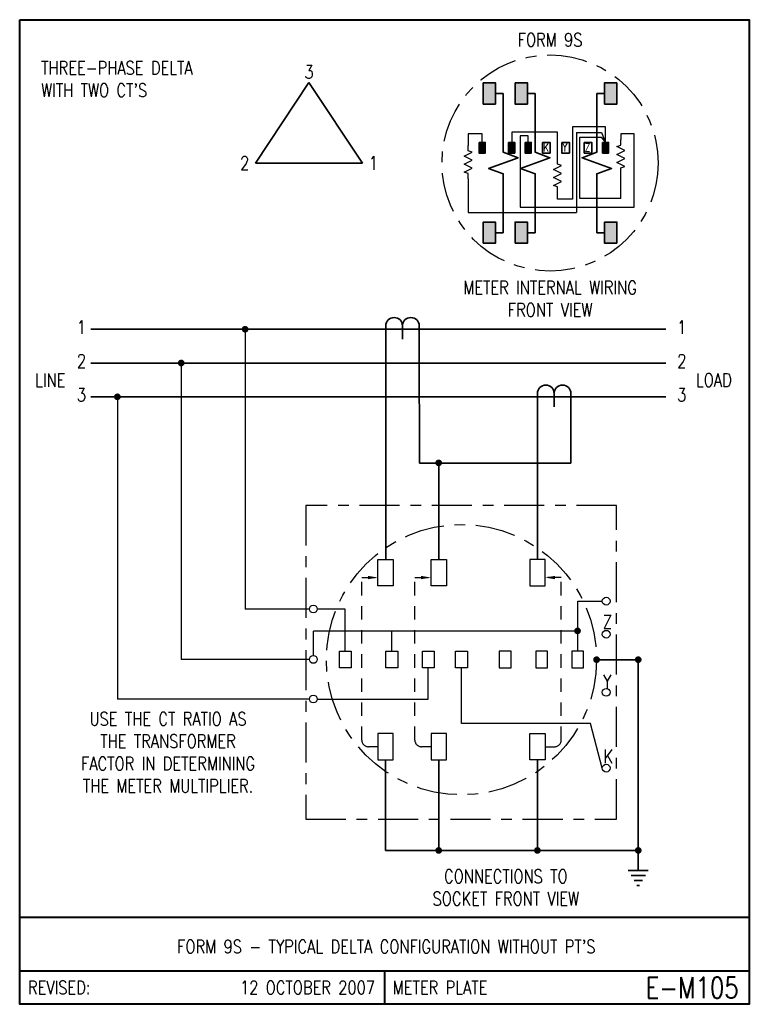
# Model space of a CAD drawing. Header units: inches. Extents: x 0 to 6.81, y 0 to 9.19.
import ezdxf
from ezdxf.enums import TextEntityAlignment as Align

# ---------------------------------------------------------------- set-up
doc = ezdxf.new("R2010")
doc.units = ezdxf.units.IN
doc.header["$LTSCALE"] = 0.5
doc.header["$MEASUREMENT"] = 0
doc.linetypes.add('CENTER2', pattern=[1.125, 0.75, -0.125, 0.125, -0.125])
doc.linetypes.add('HIDDEN', pattern=[0.375, 0.25, -0.125])
for name, color, linetype, lineweight in [('E-DETL-1LINE', 4, 'Continuous', 35), ('E-DETL-TEXT', 3, 'Continuous', 35), ('E-DETL-TTLB', 2, 'Continuous', 40), ('E-DETL-TTLB-TEXT', 5, 'Continuous', 50)]:
    doc.layers.add(name, color=color, linetype=linetype, lineweight=lineweight)
doc.layers.add('E-DETL-FINE', color=8, linetype='Continuous')
doc.styles.add('ROMANS', font='romans.shx', dxfattribs={"height": 0.046875})
doc.styles.get("Standard").update_dxf_attribs({"font": 'romans.shx', "width": 0.8})

# ---------------------------------------------------------------- blocks, each defined once
blk = doc.blocks.new('E-004')
at = {"const_width": 0.03125}
blk.add_lwpolyline([(-0.015625, 0, 1), (0.015625, 0, 1)], format="xyb", close=True, dxfattribs=at)
blk = doc.blocks.new('PE001c')
for p, q in [((0, 0.21875), (0, -0.21875)), ((-0.03125, 0.15625), (0.03125, 0.15625)), ((-0.03125, 0), (0.09375, 0)), ((-0.03125, -0.15625), (0.03125, -0.15625))]:
    blk.add_line(p, q)
blk.add_lwpolyline([(-0.03125, 0.15625, 1), (-0.03125, 0, 1), (-0.03125, -0.15625)], format="xyb")
blk = doc.blocks.new('PE008')
for p, q in [((0.1875, -0.0938), (0.1875, 0.0938)), ((0.1875, 0), (0, 0)), ((0.2344, -0.0667), (0.2344, 0.0667)), ((0.2812, -0.0396), (0.2812, 0.0396)), ((0.3281, -0.0126), (0.3281, 0.0126))]:
    blk.add_line(p, q)

msp = doc.modelspace()

# ---------------------------------------------------------------- hatches: boundary and pattern name
at = {"layer": 'E-DETL-1LINE'}
for points in [[(4.4405, 8.5988), (4.3262, 8.5988), (4.3262, 8.4008), (4.4405, 8.4008)], [(4.7385, 8.5988), (4.6241, 8.5988), (4.6241, 8.4008), (4.7385, 8.4008)], [(5.4595, 8.4008), (5.5738, 8.4008), (5.5738, 8.5988), (5.4595, 8.5988)], [(4.3447, 8.0422), (4.2876, 8.0422), (4.2876, 7.9432), (4.3447, 7.9432)], [(4.6208, 8.0422), (4.5636, 8.0422), (4.5636, 7.9432), (4.6208, 7.9432)], [(4.7741, 8.0422), (4.7169, 8.0422), (4.7169, 7.9432), (4.7741, 7.9432)], [(5.4967, 8.0422), (5.4396, 8.0422), (5.4396, 7.9432), (5.4967, 7.9432)], [(4.4405, 7.2992), (4.3262, 7.2992), (4.3262, 7.1012), (4.4405, 7.1012)], [(4.7385, 7.2992), (4.6241, 7.2992), (4.6241, 7.1012), (4.7385, 7.1012)], [(5.4595, 7.1012), (5.5738, 7.1012), (5.5738, 7.2992), (5.4595, 7.2992)]]:
    msp.add_hatch(color=256, dxfattribs=at).paths.add_polyline_path(points)

# ---------------------------------------------------------------- linework, layer by layer
for p, q in [((2.7, 8.6), (2.2, 7.85)), ((2.7, 8.6), (3.2, 7.85)), ((4.4405, 8.4998), (4.5136, 8.4998)), ((4.5136, 8.4998), (4.5136, 8.1411)), ((4.7385, 8.4998), (4.8116, 8.4998)), ((4.8116, 8.4998), (4.8116, 8.1411)), ((5.3864, 8.4998), (5.3864, 8.1411)), ((5.4595, 8.4998), (5.3864, 8.4998)), ((2.2, 7.85), (3.2, 7.85)), ((4.5136, 7.5589), (4.5136, 7.2992)), ((4.8116, 7.5589), (4.8116, 7.2992)), ((5.3864, 7.5589), (5.3864, 7.2992)), ((4.5136, 7.2002), (4.5136, 7.2992)), ((4.8116, 7.2002), (4.8116, 7.2992)), ((5.3864, 7.2002), (5.3864, 7.2992)), ((4.4405, 7.2002), (4.5136, 7.2002)), ((4.7385, 7.2002), (4.8116, 7.2002)), ((5.4595, 7.2002), (5.3864, 7.2002)), ((6.0293, 6.2993), (0.6637, 6.2993)), ((3.4161, 6.2681), (3.4161, 4.1518)), ((3.7286, 6.2681), (3.7286, 6.1553)), ((3.7322, 5.0485), (3.7286, 6.1553)), ((6.0293, 5.9839), (0.6637, 5.9839)), ((6.0293, 5.6685), (0.6637, 5.6685)), ((4.8317, 5.6373), (4.8317, 4.1518)), ((5.1442, 5.6373), (5.1442, 5.0507)), ((3.7322, 5.0507), (5.1442, 5.0507)), ((3.9105, 4.1518), (3.9105, 5.0522)), ((5.3844, 3.2158), (5.773, 3.2158)), ((5.773, 3.2158), (5.773, 1.436)), ((3.4151, 2.2798), (3.4151, 1.436)), ((3.9105, 2.2798), (3.9105, 1.436)), ((4.8317, 2.2798), (4.8317, 1.436)), ((5.773, 1.436), (3.4151, 1.436))]:
    msp.add_line(p, q, dxfattribs=at)
for points in [[(4.3262, 8.5988), (4.4405, 8.5988), (4.4405, 8.4008), (4.3262, 8.4008)], [(4.6241, 8.5988), (4.7385, 8.5988), (4.7385, 8.4008), (4.6241, 8.4008)], [(5.5738, 8.5988), (5.4595, 8.5988), (5.4595, 8.4008), (5.5738, 8.4008)], [(4.2876, 8.0422), (4.3447, 8.0422), (4.3447, 7.9432), (4.2876, 7.9432)], [(4.5636, 8.0422), (4.6208, 8.0422), (4.6208, 7.9432), (4.5636, 7.9432)], [(4.7169, 8.0422), (4.7741, 8.0422), (4.7741, 7.9432), (4.7169, 7.9432)], [(4.8792, 8.0422), (4.9499, 8.0422), (4.9499, 7.9432), (4.8792, 7.9432)], [(5.0597, 8.0422), (5.1303, 8.0422), (5.1303, 7.9432), (5.0597, 7.9432)], [(5.2687, 8.0422), (5.3393, 8.0422), (5.3393, 7.9432), (5.2687, 7.9432)], [(5.4396, 8.0422), (5.4967, 8.0422), (5.4967, 7.9432), (5.4396, 7.9432)], [(4.3262, 7.1012), (4.4405, 7.1012), (4.4405, 7.2992), (4.3262, 7.2992)], [(4.6241, 7.1012), (4.7385, 7.1012), (4.7385, 7.2992), (4.6241, 7.2992)], [(5.5738, 7.1012), (5.4595, 7.1012), (5.4595, 7.2992), (5.5738, 7.2992)]]:
    msp.add_lwpolyline(points, close=True, dxfattribs=at)
for points in [[(4.5136, 8.1411), (4.5136, 7.95), (4.651, 7.9), (4.3763, 7.8), (4.5136, 7.75), (4.5136, 7.5589)], [(4.8116, 8.1411), (4.8116, 7.95), (4.949, 7.9), (4.6742, 7.8), (4.8116, 7.75), (4.8116, 7.5589)], [(5.3864, 8.1411), (5.3864, 7.95), (5.249, 7.9), (5.5237, 7.8), (5.3864, 7.75), (5.3864, 7.5589)]]:
    msp.add_lwpolyline(points, dxfattribs=at)
at = {"layer": 'E-DETL-FINE'}
for p, q in [((5.4682, 8.187), (5.1609, 8.187)), ((5.1609, 8.187), (5.1609, 7.5133)), ((5.4682, 8.0422), (5.4682, 8.187)), ((4.3162, 8.1234), (4.1859, 8.1234)), ((4.1859, 8.1234), (4.1859, 8.0135)), ((4.3162, 8.0422), (4.3162, 8.1234)), ((5.0192, 8.1379), (4.5922, 8.1379)), ((4.5922, 8.1379), (4.5922, 8.0422)), ((4.7455, 8.1032), (4.672, 8.1032)), ((4.672, 8.1032), (4.672, 7.4381)), ((4.7455, 8.0422), (4.7455, 8.1032)), ((5.0192, 7.8894), (5.0192, 8.1379)), ((5.1957, 8.135), (5.1957, 7.3889)), ((5.1957, 8.135), (5.43, 8.135)), ((5.2275, 7.5191), (5.2275, 8.0916)), ((5.2275, 8.0916), (5.4271, 8.0916)), ((5.4271, 8.0916), (5.4682, 8.0422)), ((5.43, 8.135), (5.4682, 8.0422)), ((5.6118, 8.1234), (5.6118, 8.0681)), ((5.7338, 8.1234), (5.6118, 8.1234)), ((5.7338, 7.4381), (5.7338, 8.1234)), ((5.6118, 7.5191), (5.6118, 7.7556)), ((4.1859, 7.701), (4.1859, 7.3889)), ((5.0192, 7.5133), (5.0192, 7.5769)), ((5.1609, 7.5133), (5.0192, 7.5133)), ((5.6118, 7.5191), (5.2275, 7.5191)), ((4.1859, 7.3889), (5.1957, 7.3889)), ((4.672, 7.4381), (5.7338, 7.4381)), ((2.104, 6.2993), (2.104, 3.6886)), ((1.5078, 5.9839), (1.5078, 3.2182)), ((0.9117, 5.6685), (0.9117, 2.8485)), ((2.7044, 3.6886), (2.104, 3.6886)), ((3.0387, 3.6886), (2.777, 3.6886)), ((3.0387, 3.2956), (3.0387, 3.6886)), ((5.2081, 3.7616), (5.4377, 3.7616)), ((5.2081, 3.2956), (5.2081, 3.7616)), ((5.2081, 3.4808), (2.7407, 3.4808)), ((2.7407, 3.2545), (2.7407, 3.4808)), ((3.4734, 3.2956), (3.4734, 3.4808)), ((2.7044, 3.2182), (1.5078, 3.2182)), ((3.8132, 2.8485), (3.8132, 3.1409)), ((4.1234, 2.6194), (4.1234, 3.1409)), ((2.7044, 2.8485), (0.9117, 2.8485)), ((2.777, 2.8485), (3.8132, 2.8485)), ((5.3264, 2.6194), (4.1234, 2.6194)), ((5.4377, 2.2037), (5.3264, 2.6194))]:
    msp.add_line(p, q, dxfattribs=at)
at = {"layer": 'E-DETL-FINE', "linetype": 'HIDDEN'}
for p, q in [((3.1926, 2.4661), (3.1926, 3.9819)), ((3.1926, 3.9819), (3.3437, 3.9819)), ((3.688, 2.4661), (3.688, 3.9819)), ((3.688, 3.9819), (3.839, 3.9819)), ((5.0542, 3.9819), (4.9031, 3.9819)), ((5.0542, 2.4661), (5.0542, 3.9819)), ((3.3437, 2.4036), (3.2551, 2.4036)), ((3.839, 2.4036), (3.7505, 2.4036)), ((4.9031, 2.4036), (4.9917, 2.4036))]:
    msp.add_line(p, q, dxfattribs=at)
at = {"layer": 'E-DETL-FINE'}
for points in [[(4.1859, 7.701), (4.1859, 7.751), (4.1484, 7.7635), (4.2234, 7.801), (4.1484, 7.8385), (4.2234, 7.876), (4.1484, 7.9135), (4.2234, 7.951), (4.1859, 7.9635), (4.1859, 8.0135)], [(5.6118, 7.7556), (5.6118, 7.8056), (5.6493, 7.8181), (5.5743, 7.8556), (5.6493, 7.8931), (5.5743, 7.9306), (5.6493, 7.9681), (5.5743, 8.0056), (5.6118, 8.0181), (5.6118, 8.0681)], [(5.0192, 7.5769), (5.0192, 7.6269), (4.9817, 7.6394), (5.0567, 7.6769), (4.9817, 7.7144), (5.0567, 7.7519), (4.9817, 7.7894), (5.0567, 7.8269), (5.0192, 7.8394), (5.0192, 7.8894)]]:
    msp.add_lwpolyline(points, dxfattribs=at)
at = {"layer": 'E-DETL-FINE', "linetype": 'CENTER2'}
msp.add_lwpolyline([(2.6692, 1.7262), (5.5712, 1.7262), (5.5712, 4.6555), (2.6692, 4.6555)], close=True, dxfattribs=at)
at = {"layer": 'E-DETL-FINE'}
for points in [[(3.3437, 4.1518), (3.4866, 4.1518), (3.4866, 3.9043), (3.3437, 3.9043)], [(3.839, 4.1518), (3.9819, 4.1518), (3.9819, 3.9043), (3.839, 3.9043)], [(4.9031, 4.1518), (4.7602, 4.1518), (4.7602, 3.9043), (4.9031, 3.9043)], [(2.9834, 3.2956), (3.0939, 3.2956), (3.0939, 3.1409), (2.9834, 3.1409)], [(3.4182, 3.2956), (3.5286, 3.2956), (3.5286, 3.1409), (3.4182, 3.1409)], [(3.758, 3.2956), (3.8684, 3.2956), (3.8684, 3.1409), (3.758, 3.1409)], [(4.0682, 3.2956), (4.1786, 3.2956), (4.1786, 3.1409), (4.0682, 3.1409)], [(4.5864, 3.2956), (4.4759, 3.2956), (4.4759, 3.1409), (4.5864, 3.1409)], [(4.9262, 3.2956), (4.8157, 3.2956), (4.8157, 3.1409), (4.9262, 3.1409)], [(5.2633, 3.2956), (5.1529, 3.2956), (5.1529, 3.1409), (5.2633, 3.1409)], [(3.3437, 2.2798), (3.4866, 2.2798), (3.4866, 2.5274), (3.3437, 2.5274)], [(3.839, 2.2798), (3.9819, 2.2798), (3.9819, 2.5274), (3.839, 2.5274)], [(4.9031, 2.2798), (4.7602, 2.2798), (4.7602, 2.5274), (4.9031, 2.5274)]]:
    msp.add_lwpolyline(points, close=True, dxfattribs=at)
at = {"layer": 'E-DETL-FINE', "linetype": 'CENTER2'}
for centre, radius in [((4.95, 7.85), 1.0088), ((4.1234, 3.2158), 1.261)]:
    msp.add_circle(centre, radius, dxfattribs=at)
at = {"layer": 'E-DETL-FINE'}
for centre in [(5.474, 3.7616), (2.7407, 3.6886), (5.474, 3.4531), (2.7407, 3.2182), (5.474, 2.9115), (2.7407, 2.8485), (5.474, 2.2037)]:
    msp.add_circle(centre, 0.0363, dxfattribs=at)
at = {"layer": 'E-DETL-FINE', "linetype": 'HIDDEN'}
for centre, start, end in [((3.2551, 2.4661), 180, 270), ((3.7505, 2.4661), 180, 270), ((4.9917, 2.4661), 270, 0)]:
    msp.add_arc(centre, 0.0625, start, end, dxfattribs=at)
at = {"layer": 'E-DETL-FINE'}
for points in [[(3.2499, 3.9976), (3.3437, 3.9819), (3.2499, 3.9663)], [(3.7453, 3.9976), (3.839, 3.9819), (3.7453, 3.9663)], [(4.9969, 3.9976), (4.9031, 3.9819), (4.9969, 3.9663)]]:
    msp.add_solid(points, dxfattribs=at)
at = {"layer": 'E-DETL-TTLB'}
msp.add_lwpolyline([(0, 9.1875), (6.8095, 9.1875), (6.8095, 0), (0, 0)], close=True, dxfattribs=at)
for points in [[(0, 0.8125), (6.8095, 0.8125)], [(0, 0.3125), (6.8095, 0.3125)], [(3.4048, 0.3125), (3.4048, 0)]]:
    msp.add_lwpolyline(points, dxfattribs=at)

# ---------------------------------------------------------------- block references
at = {"layer": 'E-DETL-1LINE', "xscale": -1, "rotation": 90}
for p in [(3.5724, 6.2993), (4.9879, 5.6685)]:
    msp.add_blockref('PE001c', p, dxfattribs=at)
at = {"layer": 'E-DETL-1LINE'}
for p in [(2.104, 6.2993), (1.5078, 5.9839), (0.9117, 5.6685), (3.9105, 5.0522), (5.3844, 3.2158), (5.773, 3.2158), (3.9105, 1.436), (4.8317, 1.436), (5.773, 1.436)]:
    msp.add_blockref('E-004', p, dxfattribs=at)
at = {"layer": 'E-DETL-1LINE', "rotation": 270}
msp.add_blockref('PE008', (5.773, 1.436), dxfattribs=at)
at = {"layer": 'E-DETL-FINE'}
msp.add_blockref('E-004', (5.2063, 3.4842), dxfattribs=at)

# ---------------------------------------------------------------- texts
at = {"layer": 'E-DETL-TEXT', "style": 'ROMANS', "width": 0.8}
for s, p in [('REVISED:', (0.0773, 0.1563)), ('METER PLATE', (3.482, 0.1563))]:
    msp.add_text(s, height=0.125, dxfattribs=at).set_placement(p, align=Align.MIDDLE_LEFT)
for s, height, p in [('12 OCTOBER 2007', 0.125, (3.316, 0.1563)), ('E-M105', 0.19685, (6.7114, 0.1563))]:
    msp.add_text(s, height=height, dxfattribs=at).set_placement(p, align=Align.MIDDLE_RIGHT)
at = {"layer": 'E-DETL-TEXT'}
for s, insert, char_height, width, attachment_point in [('FORM 9S', (4.95, 9), 0.125, 1.021609, 5), ("THREE-PHASE DELTA \\PWITH TWO CT'S", (0.2, 8.8), 0.125, 2.119747, 1), ('3', (2.7, 8.7), 0.125, 0.234375, 5), ('K', (4.8846, 8.033), 0.075, 0.072229, 1), ('Y', (5.0651, 8.033), 0.075, 0.075, 1), ('Z', (5.2741, 8.033), 0.075, 0.075, 1), ('2', (2.1, 7.85), 0.125, 0.234375, 5), ('1', (3.3, 7.85), 0.125, 0.234375, 5), ('METER INTERNAL WIRING FRONT VIEW', (4.95, 6.75), 0.125, 1.78125, 2), ('1', (0.5336, 6.3802), 0.125, 0.234375, 1), ('1', (6.1362, 6.3802), 0.125, 0.234375, 1), ('2', (0.5336, 6.0648), 0.125, 0.234375, 1), ('2', (6.1362, 6.0648), 0.125, 0.234375, 1), ('LINE', (0.1438, 5.8874), 0.125, 0.290935, 1), ('LOAD', (6.3115, 5.8874), 0.125, 0.296875, 1), ('3', (0.5336, 5.7494), 0.125, 0.234375, 1), ('3', (6.1362, 5.7494), 0.125, 0.234375, 1), ('Z', (5.4433, 3.6319), 0.125, 0.09375, 1), ('Y', (5.4433, 3.0734), 0.125, 0.09375, 1), ('USE THE CT RATIO AS THE TRANSFORMER FACTOR IN DETERMINING THE METER MULTIPLIER.', (1.3845, 2.7253), 0.125, 1.828571, 2), ('K', (5.4479, 2.3765), 0.125, 0.090286, 1), ('CONNECTIONS TO SOCKET FRONT VIEW', (4.5372, 1.2569), 0.125, 1.78125, 2)]:
    msp.add_mtext(s, dxfattribs=dict(at, insert=insert, char_height=char_height, width=width, attachment_point=attachment_point))
at = {"layer": 'E-DETL-TTLB-TEXT', "style": 'ROMANS', "width": 0.8}
msp.add_text("FORM 9S - TYPICAL DELTA CONFIGURATION WITHOUT PT'S", height=0.125, dxfattribs=at).set_placement((3.4217, 0.4764), align=Align.CENTER)

doc.saveas('drawing.dxf')
